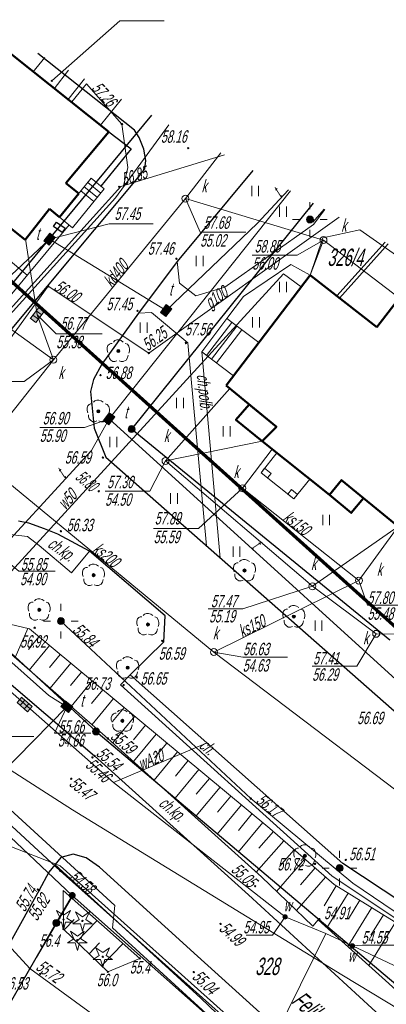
# Model space of a CAD drawing. Header units: millimetres. Extents: x 6567289036 to 6568990308, y 5976640423 to 5977332400.
# Tile 37 of 216: x 6567438116 to 6567464567, y 5976947484 to 5977018545. Entities that reach past the tile are written whole.
import ezdxf

# ---------------------------------------------------------------- set-up
doc = ezdxf.new("R2010")
doc.units = ezdxf.units.MM
doc.layers.add('0_PODKŁADANKI', color=7, linetype='Continuous')
doc.styles.get("Standard").update_dxf_attribs({"font": 'arial.ttf'})

# ---------------------------------------------------------------- blocks, each defined once
blk = doc.blocks.new('EGBP04_02')
at = {"linetype": 'Continuous', "lineweight": 18}
blk.add_hatch(color=7, dxfattribs=at).paths.add_polyline_path([(0, -0.5, 1), (0, 0.5, 1)])
at = {"color": 0, "linetype": 'Continuous', "lineweight": 18}
blk.add_circle((0, 0), 0.5, dxfattribs=at)
blk = doc.blocks.new('EGBP04_03')
at = {"linetype": 'Continuous', "lineweight": 13}
for color, points in [(7, [(0, -0.5, 1), (0, 0.5, 1)]), (0, [(0, -0.1, 1), (0, 0.1, 1)])]:
    blk.add_hatch(color=color, dxfattribs=at).paths.add_polyline_path(points)
at = {"color": 0, "linetype": 'Continuous', "lineweight": 13}
blk.add_circle((0, 0), 0.1, dxfattribs=at)
blk = doc.blocks.new('RTPW01')
at = {"linetype": 'Continuous', "lineweight": 13}
blk.add_hatch(color=0, dxfattribs=at).paths.add_polyline_path([(0, -0.1, 1), (0, 0.1, 1)])
at = {"color": 0, "linetype": 'Continuous', "lineweight": 13}
blk.add_circle((0, 0), 0.1, dxfattribs=at)
blk = doc.blocks.new('RTPW02')
at = {"linetype": 'Continuous', "lineweight": 13}
blk.add_hatch(color=0, dxfattribs=at).paths.add_polyline_path([(0, -0.1, 1), (0, 0.1, 1)])
at = {"color": 0, "linetype": 'Continuous', "lineweight": 13}
blk.add_circle((0, 0), 0.1, dxfattribs=at)
blk = doc.blocks.new('SUUS22_1B')
at = {"linetype": 'Continuous', "lineweight": 18}
blk.add_hatch(color=7, dxfattribs=at).paths.add_polyline_path([(-0.7, 0.5), (0.7, 0.5), (0.7, -0.5), (-0.7, -0.5), (-0.7, 0.5)])
at = {"color": 0, "linetype": 'Continuous', "lineweight": 18, "flags": 128}
blk.add_lwpolyline([(-0.7, 0.5), (0.7, 0.5), (0.7, -0.5), (-0.7, -0.5), (-0.7, 0.5)], close=True, dxfattribs=at)
blk = doc.blocks.new('SUUS22_01')
at = {"color": 0, "linetype": 'Continuous', "lineweight": 13}
blk.add_circle((0, 0), 0.5, dxfattribs=at)
blk = doc.blocks.new('SUUS25')
at = {"linetype": 'Continuous', "lineweight": 13}
blk.add_hatch(color=0, dxfattribs=at).paths.add_polyline_path([(0, -0.32, 1), (0, 0.32, 1)])
at = {"color": 0, "linetype": 'Continuous', "lineweight": 13}
blk.add_circle((0, 0), 0.316, dxfattribs=at)
blk = doc.blocks.new('SUUS05')
at = {"linetype": 'Continuous', "lineweight": 18}
blk.add_hatch(color=7, dxfattribs=at).paths.add_polyline_path([(-1, 0.5), (-1, -0.5), (1, -0.5), (1, 0.5), (-0.9, 0.5)])
at = {"color": 0, "linetype": 'Continuous', "lineweight": 18, "flags": 128}
for points in [[(-1, 0.5), (-1, -0.5), (1, -0.5), (1, 0.5), (-0.9, 0.5)], [(-0.4, 0.5), (-0.4, -0.5)]]:
    blk.add_lwpolyline(points, close=True, dxfattribs=at)
blk.add_lwpolyline([(0.4, 0.5), (0.4, -0.5)], dxfattribs=at)
blk = doc.blocks.new('BUIB04_01')
at = {"linetype": 'Continuous', "lineweight": 18}
blk.add_hatch(color=7, dxfattribs=at).paths.add_polyline_path([(0, -0.5, 1), (0, 0.5, 1)])
at = {"color": 0, "linetype": 'Continuous', "lineweight": 18}
blk.add_circle((0, 0), 0.5, dxfattribs=at)
blk = doc.blocks.new('SUPS01_08')
at = {"linetype": 'Continuous', "lineweight": 13}
blk.add_hatch(color=0, dxfattribs=at).paths.add_polyline_path([(0, -0.1, 1), (0, 0.1, 1)])
at = {"color": 0, "linetype": 'Continuous', "lineweight": 13}
blk.add_circle((0, 0), 0.1, dxfattribs=at)
blk = doc.blocks.new('OBOP01_01')
at = {"linetype": 'Continuous', "lineweight": 18}
blk.add_hatch(color=0, dxfattribs=at).paths.add_polyline_path([(0, -0.1, 1), (0, 0.1, 1)])
at = {"color": 0, "linetype": 'Continuous', "lineweight": 18, "flags": 128}
blk.add_lwpolyline([(-1, 1.3), (0, 0.6), (1, 1.3), (0.5, 0.2), (1.4, -0.4), (0.3, -0.4), (0, -1.5), (-0.3, -0.4), (-1.4, -0.4), (-0.5, 0.2), (-1, 1.3)], dxfattribs=at)
at = {"color": 0, "linetype": 'Continuous', "lineweight": 18}
blk.add_circle((0, 0), 0.1, dxfattribs=at)
blk = doc.blocks.new('OBOP02_01')
at = {"linetype": 'Continuous', "lineweight": 13}
blk.add_hatch(color=0, dxfattribs=at).paths.add_polyline_path([(0, -0.22, 1), (0, 0.22, 1)])
at = {"color": 0, "linetype": 'Continuous', "lineweight": 18, "flags": 128}
for points in [[(0.7, 1.3), (0.4, 1.5), (0.1, 1.6), (-0.2, 1.6), (-0.5, 1.5), (-0.7, 1.3)], [(-0.9, 1.1), (-1.1, 1.1), (-1.3, 1), (-1.5, 0.8), (-1.6, 0.5), (-1.6, 0.1), (-1.5, -0.2)], [(1.5, -0.3), (1.6, 0), (1.6, 0.3), (1.5, 0.7), (1.3, 1), (1, 1.1)], [(-1.4, -0.5), (-1.4, -0.8), (-1.3, -1.1), (-1.1, -1.3), (-0.8, -1.5), (-0.5, -1.5), (-0.2, -1.4)], [(0.1, -1.4), (0.4, -1.5), (0.7, -1.5), (1.1, -1.3), (1.3, -1), (1.4, -0.6)]]:
    blk.add_lwpolyline(points, dxfattribs=at)
at = {"color": 0, "linetype": 'Continuous', "lineweight": 13}
blk.add_circle((0, 0), 0.224, dxfattribs=at)
blk = doc.blocks.new('PTTU04_1')
at = {"color": 0, "linetype": 'Continuous', "lineweight": 18, "flags": 128}
for points in [[(-0.5, 0.7), (-0.5, -0.8)], [(0.5, 0.7), (0.5, -0.8)]]:
    blk.add_lwpolyline(points, dxfattribs=at)

msp = doc.modelspace()

# ---------------------------------------------------------------- linework, layer by layer
at = {"layer": '0_PODKŁADANKI', "linetype": 'Continuous', "lineweight": 18, "flags": 128}
for points in [[(6567480346.345362, 5976820602.753954), (6567487686.345362, 5976837452.753954), (6567490396.345362, 5976844702.753954), (6567493066.345362, 5976848132.753954), (6567498106.345362, 5976860252.753954), (6567502946.345362, 5976867632.753954), (6567511786.345362, 5976885232.753954), (6567512606.345362, 5976891732.753954), (6567504026.345362, 5976897192.753953), (6567498716.345362, 5976902232.753954), (6567495126.345362, 5976908132.753954), (6567471616.345362, 5976929802.753954), (6567441046.345362, 5976957112.753954), (6567405036.345362, 5976990362.753954), (6567410676.345362, 5976997712.753954), (6567430122.345362, 5977021151.753954)], [(6567440426.345362, 5977014132.753954), (6567445336.345362, 5977018472.753954), (6567448536.345362, 5977018472.753954)], [(6567439926.345362, 5977015826.753954), (6567439056.345362, 5977014762.753954)], [(6567440606.345362, 5977013552.753954), (6567441641.345362, 5977014895.753954)], [(6567442801.345362, 5977014265.753954), (6567441586.345362, 5977012752.753954)], [(6567441866.345362, 5977012612.753954), (6567442926.345362, 5977013912.753954), (6567445496.345362, 5977011012.753954), (6567445916.345362, 5977007882.753954), (6567445616.345362, 5977006562.753954)], [(6567443946.345362, 5977010932.753954), (6567445465.345361, 5977012818.753954)], [(6567448879.345362, 5977010963.753954), (6567445026.345362, 5977005692.753953), (6567431576.345362, 5976990822.753954), (6567418306.345362, 5976975492.753954), (6567435406.345362, 5976960662.753954), (6567433378.336569, 5976958014.056304)], [(6567424956.345362, 5976974562.753954), (6567432646.345362, 5976984012.753954), (6567440546.345362, 5976994002.753954), (6567450076.345362, 5977005632.753954), (6567452619.345362, 5977008932.753954)], [(6567420716.345362, 5977002842.753954), (6567433406.345362, 5976993232.753954), (6567445406.345362, 5977006502.753954), (6567452901.345362, 5977008779.753954)], [(6567440546.345362, 5976994002.753954), (6567426366.345362, 5977004212.753954), (6567424306.345362, 5977008622.753954)], [(6567443266.345362, 5977007102.753954), (6567440996.345362, 5977004302.753954)], [(6567443966.345362, 5977006032.753954), (6567443026.345362, 5977006792.753954)], [(6567444206.345362, 5977006332.753954), (6567443266.345362, 5977007102.753954)], [(6567457515.345362, 5977006273.753954), (6567455256.345362, 5977003832.753954), (6567448676.345362, 5976997552.753954), (6567440266.345362, 5977002712.753954), (6567424186.345362, 5976987632.753954), (6567416006.345362, 5976981102.753954)], [(6567433226.345362, 5976961692.753953), (6567436716.345362, 5976964052.753954), (6567441516.345362, 5976968962.753954), (6567440226.345362, 5976969772.753954), (6567434636.345362, 5976974732.753954), (6567433886.345362, 5976976302.753954), (6567435026.345362, 5976978462.753954), (6567443306.345362, 5976987442.753953), (6567444566.345362, 5976989742.753954), (6567457644.345362, 5977006203.753954)], [(6567441936.345362, 5977003532.753954), (6567444206.345362, 5977006332.753954)], [(6567443466.345362, 5977005422.753954), (6567442526.345362, 5977006192.753953)], [(6567443716.345362, 5977005732.753954), (6567442776.345362, 5977006492.753954)], [(6567450076.345362, 5977005632.753954), (6567451136.345362, 5977003212.753954), (6567454432.345362, 5977003212.753954)], [(6567450076.345362, 5977005632.753954), (6567460036.345362, 5977002642.753954), (6567471826.345362, 5976993642.753954), (6567473326.345362, 5976989222.753954)], [(6567459056.345362, 5977004872.753954), (6567459056.345362, 5977005372.753954)], [(6567460078.345362, 5977004881.753954), (6567459276.345362, 5977003932.753954), (6567459056.345362, 5977004122.753954)], [(6567414396.345362, 5976971462.753954), (6567418286.345362, 5976975602.753954), (6567419356.345362, 5976974972.753954), (6567430796.345362, 5976986372.753954), (6567440176.345362, 5976999302.753954), (6567447436.345362, 5976994482.753954), (6567461172.345362, 5977004287.753954)], [(6567440996.345362, 5977004302.753954), (6567441936.345362, 5977003532.753954)], [(6567457806.345362, 5977004122.753954), (6567458306.345362, 5977004122.753954)], [(6567459806.345362, 5977004122.753954), (6567460306.345362, 5977004122.753954)], [(6567402596.345362, 5977003409.753954), (6567414906.345362, 5976990752.753954), (6567423786.345362, 5976982632.753954), (6567425456.345362, 5976981102.753954), (6567433076.345362, 5976973902.753954), (6567444886.345362, 5976963502.753954), (6567457266.345362, 5976953792.753954), (6567460196.345362, 5976952582.753954), (6567462116.345362, 5976951692.753953)], [(6567440266.345362, 5977002712.753954), (6567444576.345362, 5977003802.753954), (6567447738.345362, 5977003802.753954)], [(6567459056.345362, 5977002872.753954), (6567459056.345362, 5977003372.753954)], [(6567438536.345362, 5977002702.753954), (6567439386.345362, 5976997232.753954)], [(6567460036.345362, 5977002642.753954), (6567458136.345362, 5977001552.753954), (6567454897.345362, 5977001552.753954)], [(6567459076.345362, 5977000102.753954), (6567460036.345362, 5977002642.753954)], [(6567460996.345362, 5976998612.753954), (6567464483.345362, 5977002488.753954)], [(6567436196.345362, 5977002152.753954), (6567438656.345362, 5977000102.753954)], [(6567461186.345362, 5976998452.753954), (6567464705.345362, 5977002368.753954)], [(6567433076.345362, 5976973902.753954), (6567457146.345362, 5977000192.753953), (6567458436.345362, 5976999272.753954)], [(6567439386.345362, 5976997232.753954), (6567440756.345362, 5976995882.753954), (6567444059.345362, 5976995882.753954)], [(6567440546.345362, 5976994002.753954), (6567439386.345362, 5976997232.753954)], [(6567451246.345362, 5976994582.753954), (6567453066.345362, 5976996982.753954)], [(6567453066.345362, 5976996982.753954), (6567455366.345362, 5976995242.753954)], [(6567451596.345362, 5976994312.753954), (6567453426.345362, 5976996702.753954)], [(6567451956.345362, 5976994032.753954), (6567453776.345362, 5976996432.753954)], [(6567452326.345362, 5976993772.753954), (6567454146.345362, 5976996162.753954)], [(6567455366.345362, 5976995242.753954), (6567453536.345362, 5976992842.753954)], [(6567440546.345362, 5976994002.753954), (6567438436.345362, 5976992422.753954), (6567435261.345362, 5976992422.753954)], [(6567453536.345362, 5976992842.753954), (6567451246.345362, 5976994582.753954)], [(6567426776.345362, 5976993802.753954), (6567452126.345362, 5976972902.753954), (6567470336.345362, 5976959082.753954), (6567488046.345362, 5976958842.753954), (6567502906.345362, 5976957872.753954), (6567519826.345362, 5976957212.753954)], [(6567453266.345362, 5976991922.753954), (6567448636.345362, 5976986702.753954), (6567459236.345362, 5976977652.753954), (6567463836.345362, 5976974222.753954), (6567477476.345362, 5976973972.753954), (6567478106.345362, 5976988432.753954), (6567476576.345362, 5976989682.753954)], [(6567444566.345362, 5976989742.753954), (6567442786.345362, 5976989122.753954), (6567439560.345362, 5976989122.753954)], [(6567444566.345362, 5976989742.753954), (6567472926.345362, 5976963942.753953), (6567480586.345362, 5976959932.753954), (6567501086.345362, 5976959122.753954), (6567519816.345362, 5976958522.753954)], [(6567448636.345362, 5976986702.753954), (6567455616.345362, 5976988132.753954)], [(6567462596.345362, 5976978062.753954), (6567454186.345362, 5976984722.753954), (6567456336.345362, 5976987552.753954)], [(6567448636.345362, 5976986702.753954), (6567447506.345362, 5976984512.753954), (6567444280.345362, 5976984512.753954)], [(6567454186.345362, 5976984722.753954), (6567451026.345362, 5976981812.753954), (6567447781.345362, 5976981812.753954)], [(6567434136.345362, 5976981982.753954), (6567438046.345362, 5976978732.753955), (6567440676.345364, 5976978732.753955)], [(6567452126.345362, 5976972902.753954), (6567462596.345362, 5976978062.753954), (6567465426.345362, 5976981962.753954)], [(6567459236.345362, 5976977652.753954), (6567465426.345362, 5976981962.753954)], [(6567459236.345362, 5976977652.753954), (6567454226.345362, 5976976032.753954), (6567451716.345362, 5976976032.753954)], [(6567462596.345362, 5976978062.753954), (6567463216.345362, 5976976282.753954), (6567466436.345362, 5976976282.753954)], [(6567441086.345362, 5976975892.753954), (6567441086.345362, 5976976392.753954)], [(6567439836.345362, 5976975142.753954), (6567440336.345362, 5976975142.753954)], [(6567519476.345362, 5976937332.753954), (6567503786.345362, 5976938052.753954), (6567504426.345362, 5976942452.753954), (6567498576.345362, 5976943532.753954), (6567492946.345362, 5976945422.753954), (6567483126.345362, 5976949452.753954), (6567480596.345362, 5976945542.753954), (6567473826.345362, 5976948712.753954), (6567468036.345362, 5976952242.753954), (6567462156.345362, 5976956222.753954), (6567454786.345362, 5976962332.753954), (6567441086.345362, 5976975142.753954)], [(6567441836.345362, 5976975142.753954), (6567442336.345362, 5976975142.753954)], [(6567424956.345362, 5976974562.753954), (6567435876.345362, 5976965392.753954), (6567441926.345362, 5976961512.753954), (6567461356.345362, 5976949612.753954), (6567513116.345362, 5976918322.753954), (6567517946.345362, 5976914272.753954)], [(6567438706.345362, 5976974602.753954), (6567437777.378098, 5976972502.900867)], [(6567439496.345362, 5976974012.753954), (6567438756.345362, 5976973102.753954)], [(6567441086.345362, 5976973892.753954), (6567441086.345362, 5976974392.753954)], [(6567463836.345362, 5976974222.753954), (6567462446.345362, 5976971882.753954), (6567459220.345362, 5976971882.753954)], [(6567440266.345362, 5976973372.753954), (6567438807.449699, 5976971606.722364)], [(6567441036.345362, 5976972732.753954), (6567440266.345362, 5976971802.753954)], [(6567452126.345362, 5976972902.753954), (6567454206.345362, 5976972542.753954), (6567457445.345362, 5976972542.753954)], [(6567441806.345362, 5976972092.753954), (6567440313.886014, 5976970296.09907)], [(6567442586.345362, 5976971462.753954), (6567441776.345362, 5976970492.753954)], [(6567443346.345362, 5976970822.753954), (6567441824.659715, 5976968981.702184)], [(6567444116.345362, 5976970182.753954), (6567443286.345362, 5976969192.753953)], [(6567444886.345362, 5976969542.753954), (6567443335.676114, 5976967667.094144)], [(6567519176.345362, 5976887982.753954), (6567513866.345362, 5976886252.753954), (6567500486.345362, 5976893422.753954), (6567499056.345362, 5976903402.753954), (6567444806.345362, 5976953002.753954), (6567444976.345362, 5976954622.753954), (6567429546.345362, 5976968762.753954)], [(6567441516.345362, 5976968962.753954), (6567440616.345362, 5976967042.753954), (6567443246.345362, 5976967042.753954)], [(6567445656.345362, 5976968902.753954), (6567444806.345362, 5976967882.753954)], [(6567446426.345362, 5976968272.753954), (6567444831.143882, 5976966354.823853)], [(6567447196.345362, 5976967632.753954), (6567446326.345362, 5976966572.753954)], [(6567447956.345362, 5976966982.753954), (6567446319.226379, 5976965012.661618)], [(6567438856.345362, 5976950062.753954), (6567434386.345362, 5976954902.753954), (6567420806.345362, 5976966592.753954)], [(6567434806.345362, 5976965512.753954), (6567435846.345362, 5976966812.753954), (6567439136.345362, 5976966812.753954)], [(6567444886.345362, 5976963502.753954), (6567451346.345362, 5976966242.753954)], [(6567448726.345362, 5976966342.753954), (6567447836.345362, 5976965272.753954)], [(6567449506.345362, 5976965702.753954), (6567447808.668597, 5976963669.272995)], [(6567450276.345362, 5976965072.753954), (6567449346.345362, 5976963952.753954)], [(6567451046.345362, 5976964432.753954), (6567449330.201993, 5976962361.769567)], [(6567451806.345362, 5976963792.753954), (6567450856.345362, 5976962652.753954)], [(6567452576.345362, 5976963152.753954), (6567450853.276043, 5976961077.114999)], [(6567453346.345362, 5976962512.753954), (6567452376.345362, 5976961342.753954)], [(6567510356.345362, 5976876182.753954), (6567510326.345362, 5976881472.753954), (6567511616.345362, 5976887532.753954), (6567513716.345362, 5976892342.753954), (6567504526.345362, 5976897732.753954), (6567502706.345362, 5976899242.753954), (6567501696.345362, 5976900912.753954), (6567488616.345362, 5976913842.753954), (6567473846.345362, 5976927682.753954), (6567472276.345362, 5976928192.753953), (6567471696.345362, 5976930012.753954), (6567441026.345362, 5976957482.753954), (6567436976.345362, 5976959072.753954), (6567433226.345362, 5976961692.753953)], [(6567454116.345362, 5976961872.753954), (6567452382.702515, 5976959787.102407)], [(6567454886.345362, 5976961242.753954), (6567453896.345362, 5976960032.753954)], [(6567455656.345362, 5976960602.753954), (6567453912.719363, 5976958496.591855)], [(6567456426.345362, 5976959952.753954), (6567455376.345362, 5976958752.753954)], [(6567457176.345362, 5976959292.753954), (6567455184.011923, 5976957017.150359)], [(6567457926.345362, 5976958632.753954), (6567456866.345362, 5976957422.753954)], [(6567461196.345362, 5976958062.753954), (6567461196.345362, 5976958562.753954)], [(6567458686.345362, 5976957982.753954), (6567456645.609637, 5976955633.982648)], [(6567459436.345362, 5976957322.753954), (6567458366.345362, 5976956102.753954)], [(6567459946.345362, 5976957312.753954), (6567460446.345362, 5976957312.753954)], [(6567461946.345362, 5976957312.753954), (6567462446.345362, 5976957312.753954)], [(6567460186.345362, 5976956662.753954), (6567458086.671738, 5976954247.636406)], [(6567461196.345362, 5976956062.753954), (6567461196.345362, 5976956562.753954)], [(6567460956.345362, 5976956032.753954), (6567460076.345362, 5976954602.753954)], [(6567461816.345362, 5976955512.753954), (6567460276.345362, 5976953012.753954)], [(6567462666.345362, 5976954992.753954), (6567461846.345362, 5976953662.753954)], [(6567463516.345362, 5976954462.753954), (6567461786.345362, 5976951652.753954)], [(6567441320.963943, 5976952857.876247), (6567442042.355452, 5976953609.133299)], [(6567442222.587318, 5976951992.096089), (6567443699.58021, 5976953530.236346)], [(6567457266.345362, 5976953792.753954), (6567456366.345362, 5976952472.753954), (6567454456.345362, 5976952472.753954)], [(6567465226.345362, 5976953412.753954), (6567463296.345362, 5976950292.753954)], [(6567464366.345362, 5976953932.753954), (6567463446.345362, 5976952462.753954)], [(6567460196.345362, 5976952582.753954), (6567455636.345362, 5976943342.753954), (6567443212.59453, 5976914961.367139), (6567441429.49468, 5976910456.521204)], [(6567443124.210696, 5976951126.315928), (6567443879.812077, 5976951913.199135)], [(6567444025.834074, 5976950260.535768), (6567445571.246704, 5976951869.928336)], [(6567462116.345362, 5976951692.753953), (6567462846.345362, 5976951762.753954), (6567466091.345362, 5976951762.753954)], [(6567462116.345362, 5976951692.753953), (6567482106.345362, 5976942272.753954), (6567486856.345362, 5976939842.753954), (6567497626.345362, 5976933582.753954), (6567519096.345362, 5976921612.753954)], [(6567482146.345362, 5976820532.753954), (6567504466.345362, 5976865822.753954), (6567513556.345362, 5976883092.753954), (6567502276.345362, 5976890062.753954), (6567497136.345362, 5976896012.753954), (6567492996.345362, 5976899202.753954), (6567480296.345362, 5976917192.753953), (6567463066.345362, 5976932382.753954), (6567438856.345362, 5976950062.753954)]]:
    msp.add_lwpolyline(points, dxfattribs=at)
at = {"layer": '0_PODKŁADANKI', "linetype": 'Continuous', "lineweight": 50, "flags": 128}
for points in [[(6567433296.345362, 5977019392.753954), (6567444536.345362, 5977010462.753954)], [(6567444536.345362, 5977010462.753954), (6567441456.345362, 5977006752.753954)], [(6567441456.345362, 5977006752.753954), (6567442386.345362, 5977006002.753954)], [(6567442386.345362, 5977006002.753954), (6567440996.345362, 5977004302.753954)], [(6567438506.345362, 5977002662.753954), (6567434826.345362, 5977005582.753954)], [(6567440266.345362, 5977004882.753954), (6567438506.345362, 5977002662.753954)], [(6567440996.345362, 5977004302.753954), (6567440266.345362, 5977004882.753954)], [(6567453006.345362, 5976992142.753954), (6567459076.345362, 5977000102.753954)], [(6567459076.345362, 5977000102.753954), (6567463886.345362, 5976996362.753954)], [(6567463886.345362, 5976996362.753954), (6567465356.345362, 5976998252.753954)], [(6567456636.345362, 5976989172.753954), (6567453006.345362, 5976992142.753954)], [(6567455616.345362, 5976988132.753954), (6567456636.345362, 5976989172.753954)], [(6567460466.345362, 5976984252.753954), (6567455616.345362, 5976988132.753954)], [(6567461346.345362, 5976985312.753954), (6567460466.345362, 5976984252.753954)], [(6567465426.345362, 5976981962.753954), (6567461346.345362, 5976985312.753954)]]:
    msp.add_lwpolyline(points, dxfattribs=at)
at = {"layer": '0_PODKŁADANKI', "linetype": 'Continuous', "lineweight": 25, "flags": 128}
for points in [[(6567402124.345362, 5977002574.753954), (6567407856.345362, 5976997462.753954), (6567421716.345362, 5976984742.753954), (6567425656.345362, 5976984812.753954), (6567426686.345362, 5976984982.753954), (6567427636.345362, 5976985282.753954), (6567428536.345362, 5976985782.753954), (6567429346.345362, 5976986432.753954), (6567430156.345362, 5976987402.753954), (6567446776.345362, 5977007302.753954), (6567447146.345362, 5977007772.753954), (6567447226.345362, 5977008382.753954), (6567447066.345362, 5977009202.753954), (6567446726.345362, 5977010042.753954), (6567446406.345362, 5977010582.753954), (6567439429.345362, 5977016096.753954)], [(6567447625.345362, 5977011645.753954), (6567437026.345362, 5976998822.753954)], [(6567444536.345362, 5977010462.753954), (6567446156.345362, 5977009232.753954), (6567443976.345362, 5977006522.753954)], [(6567454940.345362, 5977007671.753954), (6567449486.345362, 5977001092.753954), (6567446676.345362, 5976997372.753954), (6567444046.345362, 5976993672.753954), (6567443436.345362, 5976992582.753954), (6567443236.345362, 5976991712.753954), (6567443486.345362, 5976989052.753954), (6567444326.345362, 5976986962.753954), (6567465136.345362, 5976968662.753954), (6567473496.345362, 5976962252.753954), (6567492796.345362, 5976952062.753954), (6567501066.345362, 5976949422.753954), (6567507476.345362, 5976948172.753954), (6567511586.345362, 5976947852.753954), (6567519676.345362, 5976947732.753954)], [(6567459283.345362, 5977005312.753954), (6567446186.345362, 5976989002.753954)], [(6567443626.345362, 5976967172.753954), (6567409706.345362, 5976998452.753954)], [(6567464826.345362, 5976973762.753954), (6567446186.345362, 5976989002.753954)], [(6567471496.345362, 5976950992.753954), (6567461426.345362, 5976957642.753954), (6567446076.345362, 5976971252.753954), (6567448506.345362, 5976973652.753954), (6567448616.345362, 5976975522.753954), (6567443145.135481, 5976980182.824238), (6567440856.345362, 5976981412.753954), (6567439916.345362, 5976981802.753954), (6567438786.345362, 5976982202.753954), (6567438026.345362, 5976982352.753954)], [(6567432956.345362, 5976974432.753954), (6567443513.055226, 5976965412.857197), (6567454632.872134, 5976955373.33185), (6567472426.345362, 5976939032.753954)], [(6567443626.345362, 5976967172.753954), (6567475056.345362, 5976940662.753954)], [(6567441906.345362, 5976955342.753954), (6567436076.345362, 5976960812.753954)], [(6567476506.345362, 5976927842.753954), (6567450939.492299, 5976950965.088134), (6567443881.006029, 5976957379.294816), (6567442908.718981, 5976958060.30599), (6567441963.26393, 5976958330.204515), (6567441072.264505, 5976958077.80039), (6567440220.957372, 5976957026.5912), (6567439520.345037, 5976955716.042579), (6567431111.370802, 5976940601.446578)], [(6567441906.345362, 5976955342.753954), (6567440756.345362, 5976953352.753954)], [(6567441906.345362, 5976955342.753954), (6567469846.345362, 5976930522.753954)], [(6567440756.345362, 5976953352.753954), (6567430626.345362, 5976935792.753954)]]:
    msp.add_lwpolyline(points, dxfattribs=at)
at = {"layer": '0_PODKŁADANKI', "lineweight": 18, "flags": 128}
for points in [[(6567437026.345362, 5976998822.753954), (6567447625.345362, 5977011645.753954)], [(6567459283.345362, 5977005312.753954), (6567446186.345362, 5976989002.753954)], [(6567460137.345362, 5977004849.753954), (6567459306.345362, 5977003772.753954), (6567452926.345362, 5976999232.753954), (6567450816.345362, 5976998612.753954), (6567449656.345362, 5976999532.753954), (6567449486.345362, 5977001092.753954)], [(6567441676.345362, 5977003742.753954), (6567428516.345362, 5976987902.753954), (6567427936.345362, 5976987402.753954), (6567427346.345362, 5976987032.753954), (6567426596.345362, 5976986822.753954), (6567424856.345362, 5976986552.753954), (6567422446.345362, 5976986392.753954)], [(6567466986.345362, 5977000342.753954), (6567462656.345362, 5977003372.753954), (6567459986.345362, 5977002792.753954), (6567459076.345362, 5977000102.753954)], [(6567459076.345362, 5977000102.753954), (6567457686.345362, 5977000872.753954), (6567454266.345362, 5976998572.753954), (6567453066.345362, 5976996982.753954)], [(6567443626.345362, 5976967172.753954), (6567409706.345362, 5976998452.753954)], [(6567446676.345362, 5976997372.753954), (6567447636.345362, 5976997402.753954), (6567450246.345362, 5976995232.753954), (6567451586.345362, 5976980572.753954)], [(6567452586.345362, 5976979692.753953), (6567451246.345362, 5976994582.753954)], [(6567446186.345362, 5976989002.753954), (6567464826.345362, 5976973762.753954)], [(6567434622.807687, 5976979321.49756), (6567435124.200383, 5976980295.700907), (6567436043.65381, 5976980991.141991), (6567437425.408957, 5976981379.259321), (6567438683.247181, 5976981237.043081), (6567439530.961826, 5976980602.639246), (6567441853.400214, 5976978630.892756), (6567443145.135481, 5976980182.824238)], [(6567477336.345362, 5976939502.753954), (6567477016.345362, 5976939082.753954), (6567473776.345362, 5976940852.753954), (6567459646.345362, 5976953582.753954), (6567459266.345362, 5976953112.753954), (6567455565.678967, 5976956672.909299), (6567444480.641101, 5976966670.956593), (6567434306.345362, 5976975522.753954)], [(6567434326.345362, 5976975642.753954), (6567438816.345362, 5976974582.753954), (6567456156.345362, 5976960182.753954), (6567460796.345362, 5976956132.753954), (6567471216.345362, 5976949712.753954), (6567480436.345362, 5976944682.753954)], [(6567471216.345362, 5976949712.753954), (6567460666.345362, 5976956742.753954), (6567445396.345362, 5976970532.753954), (6567446076.345362, 5976971252.753954)], [(6567475056.345362, 5976940662.753954), (6567443626.345362, 5976967172.753954)], [(6567441906.345362, 5976955342.753954), (6567436076.345362, 5976960812.753954)], [(6567458736.345362, 5976940692.753953), (6567451183.637698, 5976947920.611917), (6567440657.365098, 5976957566.336419)], [(6567439326.345362, 5976950872.753954), (6567441836.345362, 5976955122.753954)], [(6567440756.345362, 5976953352.753954), (6567441906.345362, 5976955342.753954)], [(6567441906.345362, 5976955342.753954), (6567469846.345362, 5976930522.753954)], [(6567430626.345362, 5976935792.753954), (6567440756.345362, 5976953352.753954)]]:
    msp.add_lwpolyline(points, dxfattribs=at)
at = {"layer": '0_PODKŁADANKI', "linetype": 'Continuous', "lineweight": 25, "flags": 128}
msp.add_lwpolyline([(6567440546.345362, 5977003622.753954), (6567440776.345362, 5977003932.753954), (6567441396.345362, 5977003492.753954), (6567441176.345362, 5977003182.753954)], close=True, dxfattribs=at)
at = {"layer": '0_PODKŁADANKI', "lineweight": 70, "flags": 128}
msp.add_lwpolyline([(6567404736.345362, 5976739422.753954), (6567351762.778372, 5976777404.141075), (6567366146.075858, 5976800736.645169), (6567331457.154829, 5976823648.519215), (6567352156.941767, 5976859663.035738), (6567388004.251012, 5976922023.146966), (6567434454.322674, 5977002407.900146), (6567546736.345362, 5976901322.753954), (6567526086.345362, 5976874932.753954), (6567498709.432438, 5976815801.160638), (6567474536.620397, 5976767698.485344), (6567446143.972124, 5976711666.871627)], close=True, dxfattribs=at)
at = {"layer": '0_PODKŁADANKI', "linetype": 'Continuous', "lineweight": 50, "flags": 128}
for points in [[(6567455616.345362, 5976988132.753954), (6567453716.345362, 5976989672.753954), (6567454666.345362, 5976990782.753954), (6567456636.345362, 5976989172.753954)], [(6567462926.345362, 5976984012.753954), (6567462036.345362, 5976982942.753953), (6567460466.345362, 5976984252.753954), (6567461346.345362, 5976985312.753954)]]:
    msp.add_lwpolyline(points, close=True, dxfattribs=at)
at = {"layer": '0_PODKŁADANKI', "lineweight": 18, "flags": 128}
for points in [[(6567456676.345362, 5976987292.753954), (6567459056.345362, 5976985382.753954), (6567457906.345362, 5976983952.753954), (6567455526.345362, 5976985852.753954)], [(6567444476.645763, 5976949827.645689), (6567441267.875702, 5976952908.854013), (6567441253.14935, 5976955700.403287), (6567446781.226881, 5976950796.585526)]]:
    msp.add_lwpolyline(points, close=True, dxfattribs=at)
at = {"layer": '0_PODKŁADANKI', "linetype": 'Continuous', "lineweight": 18, "flags": 128}
for points in [[(6567455776.345362, 5976986172.753954), (6567456256.345362, 5976985792.753954), (6567455996.345362, 5976985482.753954), (6567455526.345362, 5976985852.753954)], [(6567458166.345362, 5976984272.753954), (6567457906.345362, 5976983952.753954), (6567457466.345362, 5976984302.753954), (6567457716.345362, 5976984632.753954)]]:
    msp.add_lwpolyline(points, close=True, dxfattribs=at)
at = {"layer": '0_PODKŁADANKI'}
for p in [(6567443817.491234, 5976984512.320375), (6567444480.641101, 5976966670.956593), (6567443362.687632, 5976965299.270214), (6567443513.055226, 5976965412.857197), (6567441839.19521, 5976963764.199687), (6567458690.009038, 5976958198.170084), (6567439427.049987, 5976955764.087255), (6567439520.345037, 5976955716.042579), (6567455104.965199, 5976956006.12053), (6567441267.875702, 5976952908.854013), (6567452606.759113, 5976953287.228959), (6567446781.226881, 5976950796.585526), (6567444476.645763, 5976949827.645689), (6567450678.55286, 5976949812.588007)]:
    msp.add_point(p, dxfattribs=at)

# ---------------------------------------------------------------- block references
at = {"layer": '0_PODKŁADANKI', "linetype": 'Continuous', "xscale": 500, "yscale": 500, "zscale": 500}
for name, p in [('SUPS01_08', (6567440426.345362, 5977014132.753954)), ('SUPS01_08', (6567445496.345362, 5977011012.753954)), ('RTPW01', (6567450276.345362, 5977009272.753954)), ('SUPS01_08', (6567445296.345362, 5977006472.753954)), ('PTTU04_1', (6567455106.345362, 5977006202.753954)), ('SUUS22_01', (6567450076.345362, 5977005632.753954)), ('PTTU04_1', (6567457116.345362, 5977004712.753954)), ('BUIB04_01', (6567459056.345362, 5977004122.753954)), ('SUUS22_01', (6567460036.345362, 5977002642.753954)), ('RTPW01', (6567449426.345362, 5977001292.753954)), ('PTTU04_1', (6567451106.345362, 5977001152.753954)), ('PTTU04_1', (6567457116.345362, 5976999272.753954)), ('SUPS01_08', (6567440176.345362, 5976999302.753954)), ('RTPW01', (6567446616.345362, 5976997532.753954)), ('PTTU04_1', (6567455166.345362, 5976996732.753954)), ('PTTU04_1', (6567447056.345362, 5976996352.753954)), ('OBOP02_01', (6567445236.345362, 5976994632.753954)), ('RTPW01', (6567450106.345362, 5976995212.753954)), ('SUUS22_01', (6567440546.345362, 5976994002.753954)), ('SUPS01_08', (6567447436.345362, 5976994482.753954)), ('RTPW01', (6567443946.345362, 5976992892.753954)), ('OBOP02_01', (6567443786.345362, 5976990282.753954)), ('PTTU04_1', (6567449676.345362, 5976990912.753954)), ('EGBP04_02', (6567446186.345362, 5976989002.753954)), ('PTTU04_1', (6567453056.345362, 5976988852.753954)), ('PTTU04_1', (6567444866.345362, 5976988082.753954)), ('RTPW01', (6567444116.345362, 5976986942.753953)), ('SUUS22_01', (6567448636.345362, 5976986702.753954)), ('SUUS22_01', (6567454186.345362, 5976984722.753954)), ('RTPW02', (6567443817.491234, 5976984512.320375)), ('PTTU04_1', (6567449256.345362, 5976984012.753954)), ('PTTU04_1', (6567460226.345362, 5976982462.753954)), ('RTPW01', (6567441086.345362, 5976981622.753954)), ('PTTU04_1', (6567453756.345362, 5976980182.753954)), ('OBOP02_01', (6567443446.345362, 5976978452.753954)), ('OBOP02_01', (6567454336.345362, 5976978792.753954)), ('SUUS22_01', (6567462596.345362, 5976978062.753954)), ('SUUS22_01', (6567459236.345362, 5976977652.753954)), ('OBOP02_01', (6567439526.345362, 5976975952.753954)), ('OBOP02_01', (6567457896.345362, 5976975462.753954)), ('OBOP02_01', (6567447366.345362, 5976974892.753954)), ('RTPW01', (6567439196.345362, 5976974662.753954)), ('BUIB04_01', (6567441086.345362, 5976975142.753954)), ('SUPS01_08', (6567441086.345362, 5976975142.753954)), ('PTTU04_1', (6567459676.345362, 5976974832.753954)), ('SUUS22_01', (6567463836.345362, 5976974222.753954)), ('RTPW01', (6567448396.345362, 5976973712.753954)), ('OBOP02_01', (6567445906.345362, 5976971772.753954)), ('SUUS22_01', (6567452126.345362, 5976972902.753954)), ('RTPW01', (6567445606.345362, 5976970522.753954)), ('RTPW01', (6567446566.345362, 5976971082.753954)), ('OBOP02_01', (6567445526.345362, 5976967942.753953)), ('EGBP04_02', (6567443626.345362, 5976967172.753954)), ('RTPW02', (6567443513.055226, 5976965412.857197)), ('RTPW02', (6567443362.687632, 5976965299.270214)), ('RTPW02', (6567441839.19521, 5976963764.199687)), ('SUPS01_08', (6567454786.345362, 5976962332.753954)), ('OBOP02_01', (6567458690.009038, 5976958198.170084)), ('RTPW01', (6567459426.345362, 5976957612.753954)), ('RTPW01', (6567461646.345362, 5976957902.753954)), ('SUPS01_08', (6567441046.345362, 5976957112.753954)), ('BUIB04_01', (6567461196.345362, 5976957312.753954)), ('RTPW02', (6567439427.049987, 5976955764.087255)), ('RTPW02', (6567439520.345037, 5976955716.042579)), ('EGBP04_03', (6567441906.345362, 5976955342.753954)), ('RTPW01', (6567455104.965199, 5976956006.12053)), ('OBOP01_01', (6567441276.345362, 5976953612.753954)), ('OBOP01_01', (6567442646.345362, 5976953502.753954)), ('EGBP04_02', (6567440756.345362, 5976953352.753954)), ('RTPW01', (6567459746.345362, 5976953632.753954)), ('RTPW01', (6567441267.875702, 5976952908.854013)), ('OBOP01_01', (6567442276.345362, 5976952112.753954)), ('RTPW02', (6567452606.759113, 5976953287.228959)), ('OBOP01_01', (6567444106.345362, 5976950912.753954)), ('SUPS01_08', (6567438856.345362, 5976950062.753954)), ('RTPW01', (6567444476.645763, 5976949827.645689)), ('RTPW02', (6567450678.55286, 5976949812.588007)), ('RTPW01', (6567439586.345362, 5976949682.753954))]:
    msp.add_blockref(name, p, dxfattribs=at)
at = {"layer": '0_PODKŁADANKI', "linetype": 'Continuous'}
for name, p, xscale, yscale, zscale, rotation in [('SUUS22_1B', (6567440266.345362, 5977002712.753954), 499.9999999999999, 499.9999999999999, 499.9999999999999, 52.09), ('SUUS05', (6567439386.345362, 5976997232.753954), 500.0000000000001, 500.0000000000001, 500.0000000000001, 52.12999999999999), ('SUUS22_1B', (6567448676.345362, 5976997552.753954), 500, 500, 500, 52.98000000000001), ('SUUS22_1B', (6567444566.345362, 5976989742.753954), 499.9999999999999, 499.9999999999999, 499.9999999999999, 53.53000000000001), ('SUUS05', (6567438466.345362, 5976969122.753954), 499.9999999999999, 499.9999999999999, 499.9999999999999, 318.3), ('SUUS22_1B', (6567441516.345362, 5976968962.753954), 499.9999999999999, 499.9999999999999, 499.9999999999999, 321.84), ('RTPW02', (6567444480.641101, 5976966670.956593), 500.0000000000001, 500.0000000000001, 500.0000000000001, 13), ('SUUS25', (6567457266.345362, 5976953792.753954), 500, 500, 500, 322.7), ('SUUS25', (6567462116.345362, 5976951692.753953), 499.9999999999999, 499.9999999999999, 499.9999999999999, 335.55), ('RTPW01', (6567446781.226881, 5976950796.585526), 500.0000000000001, 500.0000000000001, 500.0000000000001, 2)]:
    msp.add_blockref(name, p, dxfattribs=dict(at, xscale=xscale, yscale=yscale, zscale=zscale, rotation=rotation))

# ---------------------------------------------------------------- texts
at = {"layer": '0_PODKŁADANKI', "lineweight": 18, "oblique": 15}
for s, rotation, width, p in [('57.26', 312.299999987, 0.59, (6567443236.514478, 5977013562.568045)), ('56.85', 17.7000000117, 0.59, (6567445616.465088, 5977006562.792153)), ('t', 48.0000000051, 0.59, (6567456936.208735, 5977005662.60218)), ('kd400', 51.4999999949, 0.59, (6567444766.805194, 5976999153.331555)), ('56.00', 327.2000000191, 0.59, (6567440506.530185, 5976999082.634809)), ('g100', 36.300000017, 0.59, (6567451886.054212, 5976997652.539994)), ('56.25', 36.300000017, 0.59, (6567447359.157223, 5976994587.418499)), ('ch.polb.', 276.0000000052, 0.59, (6567450884.327321, 5976992920.293523)), ('t', 48.1999999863, 0.59, (6567441337.273762, 5976985392.87473)), ('56.80', 319.4999999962, 0.49, (6567442060.908674, 5976985436.514851)), ('w50', 48.3000000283, 0.59, (6567441418.319725, 5976983114.046635)), ('ks150', 322.4000000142, 0.59, (6567457046.034185, 5976982462.993483)), ('ch.kp.', 324.5999999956, 0.59, (6567440064.992307, 5976980539.138938)), ('ks200', 321.29999999, 0.59, (6567443296.61502, 5976980182.537834)), ('t', 318.4999999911, 0.59, (6567454796.227727, 5976980432.85801)), ('ks150', 26.9999999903, 0.59, (6567454175.673697, 5976973912.41137)), ('55.84', 317.700000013, 0.59, (6567441856.089718, 5976974422.986483)), ('55.59', 318.0000000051, 0.59, (6567444596.345363, 5976966722.753954)), ('ch.', 318.6999999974, 0.59, (6567450997.280407, 5976966055.753975)), ('55.54', 317.9000000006, 0.59, (6567443566.345362, 5976965502.753954)), ('wA20', 23.8000000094, 0.59, (6567446886.503467, 5976964342.823669)), ('55.46', 318.1999999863, 0.59, (6567442796.46614, 5976964661.825555)), ('55.47', 320.400000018, 0.59, (6567441609.504566, 5976963316.022995)), ('56.17', 321.1000000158, 0.59, (6567455096.272023, 5976962072.813127)), ('ch.kp.', 319.6000000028, 0.59, (6567448083.037449, 5976961877.369478)), ('55.05', 317.0000000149, 0.59, (6567453308.454854, 5976957114.691466)), ('54.58', 319.0000000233, 0.59, (6567441636.048912, 5976956583.011539)), ('55.74', 59.6999999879, 0.59, (6567438484.676923, 5976954094.377964)), ('55.82', 58.0000000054, 0.59, (6567439366.502138, 5976953438.529221)), ('54.99', 317.0000000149, 0.59, (6567452439.446099, 5976952873.644788)), ('55.72', 324.7000000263, 0.59, (6567439216.2735, 5976950028.230123)), ('55.04', 316.1000000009, 0.59, (6567450504.314539, 5976949398.505954))]:
    msp.add_text(s, height=900, rotation=rotation, dxfattribs=dict(at, width=width)).set_placement(p)
at = {"layer": '0_PODKŁADANKI', "lineweight": 18, "oblique": 15, "width": 0.59}
for s, p in [('58.16', (6567448306.345362, 5977009662.753954)), ('k', (6567451236.345362, 5977006092.753954)), ('57.45', (6567444956.345362, 5977004092.753954)), ('57.68', (6567451376.345362, 5977003452.753952)), ('k', (6567461316.345362, 5977003252.753954)), ('t', (6567439296.345362, 5977002652.753954)), ('57.46', (6567447366.345362, 5977001582.753954)), ('55.02', (6567451136.345362, 5977002162.753954)), ('58.85', (6567455066.345362, 5977001742.753952)), ('56.00', (6567454897.345362, 5977000502.753954)), ('t', (6567448896.345362, 5976998642.753954)), ('57.45', (6567444376.345362, 5976997572.753954)), ('56.77', (6567441056.345362, 5976996182.753954)), ('57.56', (6567450046.345362, 5976995752.753954)), ('55.38', (6567440756.345362, 5976994832.753954)), ('k', (6567440906.345362, 5976992612.753954)), ('56.88', (6567444316.345362, 5976992612.753954)), ('t', (6567445666.345362, 5976989772.753954)), ('56.90', (6567439776.345362, 5976989332.753954)), ('55.90', (6567439560.345362, 5976988072.753954)), ('k', (6567448516.345362, 5976988062.753954)), ('56.59', (6567441376.345362, 5976986502.753954)), ('k', (6567453546.345362, 5976985462.753954)), ('57.30', (6567444426.345364, 5976984732.753954)), ('54.50', (6567444280.345362, 5976983462.753954)), ('56.33', (6567441516.345362, 5976981622.753954)), ('57.89', (6567447856.345362, 5976982112.753954)), ('55.59', (6567447781.345362, 5976980762.753954)), ('55.85', (6567438206.345362, 5976978792.753954)), ('k', (6567459136.345362, 5976978832.753954)), ('k', (6567463886.345362, 5976978412.753954)), ('54.90', (6567438146.345362, 5976977732.753954)), ('57.47', (6567451916.345362, 5976976132.753954)), ('57.80', (6567463206.345362, 5976976382.753954)), ('55.48', (6567463216.345362, 5976975232.753954)), ('55.19', (6567451786.345362, 5976975042.753954)), ('k', (6567452056.345362, 5976973822.753954)), ('56.92', (6567438156.345362, 5976973222.753954)), ('k', (6567462896.345362, 5976973472.753954)), ('56.63', (6567454236.345362, 5976972672.753954)), ('56.59', (6567448146.345362, 5976972352.753954)), ('57.41', (6567459286.345362, 5976972012.753954)), ('54.63', (6567454206.345362, 5976971492.753952)), ('56.65', (6567446846.345362, 5976970552.753954)), ('56.29', (6567459220.345362, 5976970832.753954)), ('56.73', (6567442786.345362, 5976970182.753954)), ('t', (6567442496.345362, 5976968962.753954)), ('56.69', (6567462466.345362, 5976967702.753952)), ('55.66', (6567440916.345362, 5976967082.753954)), ('54.66', (6567440876.345362, 5976966082.753954)), ('56.51', (6567461886.345364, 5976957882.753954)), ('56.72', (6567456716.345362, 5976957142.753954)), ('w', (6567457166.345362, 5976954182.753954)), ('54.91', (6567460076.345362, 5976953622.753954)), ('54.95', (6567454246.345362, 5976952602.753954)), ('54.55', (6567462786.345362, 5976951862.753954)), ('56.4', (6567439516.345362, 5976951632.753954)), ('55.4', (6567446056.345362, 5976949702.753952)), ('w', (6567461806.345362, 5976950552.753954)), ('56.53', (6567436856.345362, 5976948542.753954)), ('56.0', (6567443676.345364, 5976948792.753954))]:
    msp.add_text(s, height=900, dxfattribs=at).set_placement(p)
at = {"layer": '0_PODKŁADANKI', "lineweight": 25, "oblique": 15, "width": 0.59}
for s, p in [('326/4', (6567460306.345362, 5977000772.753956)), ('328', (6567455092.59536, 5976949597.753956))]:
    msp.add_text(s, height=1250, dxfattribs=at).set_placement(p)
msp.add_text('Feliksa Nowowiejskiego', height=1250, rotation=318.8000000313, dxfattribs=at).set_placement((6567457669.0972, 5976947628.135671))

doc.saveas('drawing.dxf')
